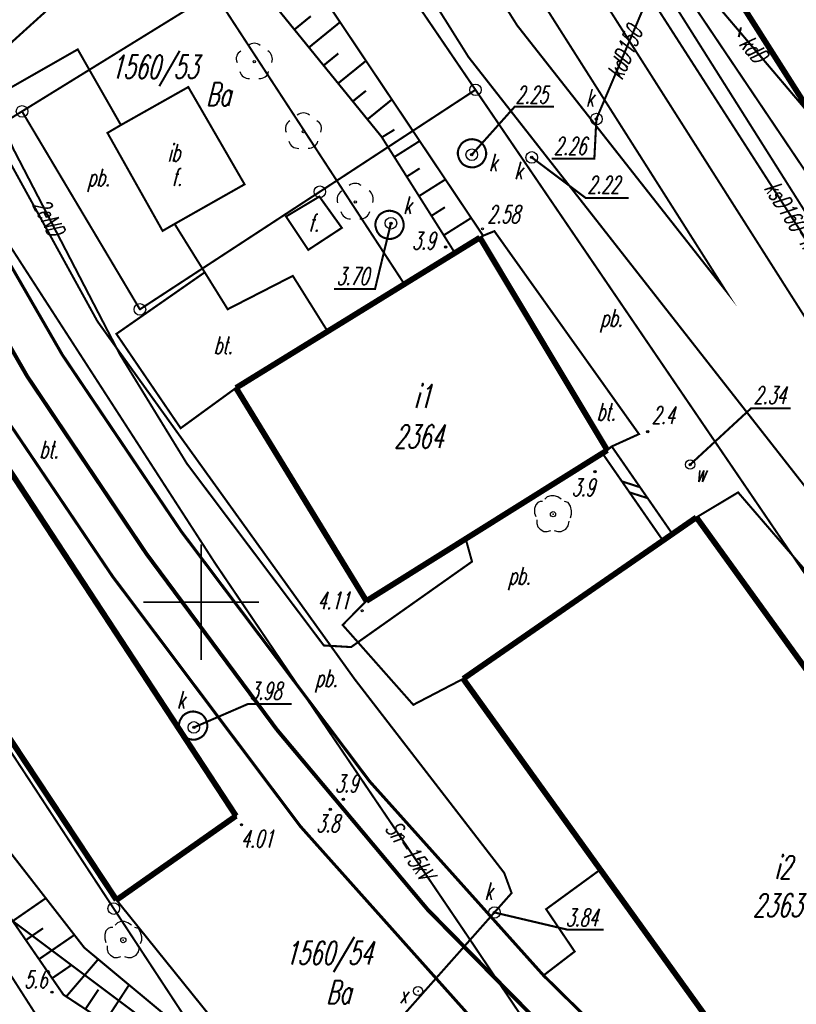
# Model space of a CAD drawing. Extents: x 6425777 to 6426103, y 6050596 to 6051176.
# Tile 11 of 72: x 6425892 to 6425926, y 6050733 to 6050775. Entities that reach past the tile are written whole.
import ezdxf

# ---------------------------------------------------------------- set-up
doc = ezdxf.new("R2010")
doc.units = 0
doc.header["$MEASUREMENT"] = 0
for name, pattern in [('BKO', [1.5, 1, -0.5]), ('GUZ', [1.5, 1, -0.5]), ('KOR', [4, 3, -1]), ('WRU', [1.5, 1, -0.5])]:
    doc.linetypes.add(name, pattern=pattern)
doc.layers.get('0').update_dxf_attribs({"linetype": 'CONTINUOUS'})
for name, color, linetype in [('202_punkt_graniczny', 7, 'CONTINUOUS'), ('210_oznaczenie_konturu_uzytku_gruntowego', 96, 'CONTINUOUS'), ('211_numer_dzialki_ewidencyjnej', 7, 'CONTINUOUS'), ('218_kontur_uzytku_gruntowego', 96, 'GUZ'), ('219_dzialka_ewidencyjna', 7, 'CONTINUOUS'), ('312_budynek_ewidencyjny', 7, 'CONTINUOUS'), ('312_oznaczenie_budynku_ewidencyjnego', 7, 'CONTINUOUS'), ('312_oznaczenie_budynku_ewidencyjnego_Atr124', 7, 'CONTINUOUS'), ('352_schody', 7, 'CONTINUOUS'), ('360_Fundament_obrys', 7, 'CONTINUOUS'), ('450_Sciana_oporowa_symb__osiowy', 7, 'CONTINUOUS'), ('820_Skarpa_nieumocniona', 7, 'CONTINUOUS'), ('823_Szczyt_skarpy_nieumocninej', 7, 'WRU'), ('824_Podnoze_skarpy_nieumocninej', 7, 'WRU'), ('drzewo_lisciaste__punkt_', 96, 'CONTINUOUS'), ('GEO_KOM___drzewa_lisciaste', 96, 'CONTINUOUS'), ('GEO_KOM_fundament', 7, 'CONTINUOUS'), ('GEO_KOM_inna_budowla', 7, 'CONTINUOUS'), ('GEO_KOM_kraweznik', 7, 'CONTINUOUS'), ('GEO_KOM_latarnia_na_scianie', 7, 'CONTINUOUS'), ('GEO_KOM_obszar_utwardzony', 7, 'KOR'), ('GEO_KOM_tor_kolejowy', 7, 'CONTINUOUS'), ('komora_podziemna___przewod_kanalizacyjny__powierzchnia_', 36, 'CONTINUOUS'), ('przewod_elektroenergetyczny__linia_', 1, 'CONTINUOUS'), ('przewod_elektroenergetyczny__linia__Atr1', 1, 'CONTINUOUS'), ('przewod_kanalizacyjny__linia_', 36, 'CONTINUOUS'), ('przewod_kanalizacyjny__linia__Atr1', 36, 'CONTINUOUS'), ('przewod_telekomunikacyjny__linia_', 30, 'CONTINUOUS'), ('przewod_wodociagowy__linia_', 5, 'CONTINUOUS'), ('punkt_o_okreslonej_wysokosci__siec_kanalizacyjna_', 36, 'CONTINUOUS'), ('punkt_o_okreslonej_wysokosci__siec_kanalizacyjna__Atr2', 36, 'CONTINUOUS'), ('punkt_o_okreslonej_wysokosci__siec_wodociagowa_', 5, 'CONTINUOUS'), ('punkt_o_okreslonej_wysokosci__siec_wodociagowa__Atr2', 5, 'CONTINUOUS'), ('punkt_wysokosciowy_naturalny', 7, 'CONTINUOUS'), ('punkt_wysokosciowy_naturalny_Atr2', 7, 'CONTINUOUS'), ('punkt_wysokosciowy_sztuczny', 7, 'CONTINUOUS'), ('punkt_wysokosciowy_sztuczny_Atr2', 7, 'CONTINUOUS'), ('siatka', 1, 'CONTINUOUS'), ('Sn_15kV', 1, 'BKO'), ('tor_kolejowy__linia_', 7, 'CONTINUOUS'), ('wlaz_okragly___siec_kanalizacyjna__punkt_', 7, 'CONTINUOUS'), ('wlaz_okragly___siec_kanalizacyjna__punkt__Atr17', 7, 'CONTINUOUS'), ('zasuwa___siec_niezidentyfikowana__punkt_', 7, 'CONTINUOUS'), ('zasuwa___siec_niezidentyfikowana__punkt__Atr17', 7, 'CONTINUOUS'), ('zasuwa___siec_wodociagowa__punkt_', 5, 'CONTINUOUS'), ('zasuwa___siec_wodociagowa__punkt__Atr17', 5, 'CONTINUOUS')]:
    doc.layers.add(name, color=color, linetype=linetype)
doc.styles.get("Standard").update_dxf_attribs({"font": 'simplex.shx', "width": 0.85})

# ---------------------------------------------------------------- blocks, each defined once
blk = doc.blocks.new('202')
at = {"color": 0, "linetype": 'Continuous'}
blk.add_circle((0, 0), 0.5, dxfattribs=at)
blk = doc.blocks.new('922')
at = {"color": 0, "linetype": 'Continuous'}
for points in [[(-0.9, 1.1), (-1.1, 1.1), (-1.3, 1), (-1.5, 0.8), (-1.6, 0.5), (-1.6, 0.1), (-1.5, -0.2)], [(0.7, 1.3), (0.4, 1.5), (0.1, 1.6), (-0.2, 1.6), (-0.5, 1.5), (-0.7, 1.3)], [(1.5, -0.3), (1.6, 0), (1.6, 0.3), (1.5, 0.7), (1.3, 1), (1, 1.1)], [(-1.4, -0.5), (-1.4, -0.8), (-1.3, -1.1), (-1.1, -1.3), (-0.8, -1.5), (-0.5, -1.5), (-0.2, -1.4)], [(0.1, -1.4), (0.4, -1.5), (0.7, -1.5), (1.1, -1.3), (1.3, -1), (1.4, -0.6)]]:
    blk.add_lwpolyline(points, dxfattribs=at)
blk.add_circle((0, 0), 0.224, dxfattribs=at)
blk = doc.blocks.new('801')
at = {"color": 0, "linetype": 'Continuous'}
blk.add_circle((0, 0), 0.1, dxfattribs=at)

msp = doc.modelspace()

# ---------------------------------------------------------------- linework, layer by layer
for p in [(6425913.636, 6050774.906), (6425894.666, 6050773.865), (6425911.541, 6050773.533), (6425911.84, 6050772.12), (6425892.26, 6050771.19), (6425917.06, 6050770.86), (6425907.78, 6050770.1), (6425911.68, 6050769.32), (6425914.27, 6050769.2), (6425908.19, 6050766.36), (6425912.656, 6050766.018), (6425912.656, 6050766.018), (6425912.656, 6050766.018), (6425910.55, 6050765.33), (6425910.95, 6050765.08), (6425900.15, 6050764.24), (6425903.953, 6050764.088), (6425922.626, 6050763.473), (6425922.626, 6050763.473), (6425897.35, 6050762.64), (6425901.141, 6050762.646), (6425895.52, 6050762.12), (6425905.457, 6050761.689), (6425896.336, 6050761.582), (6425894, 6050760.68), (6425896.49, 6050760.69), (6425892.483, 6050759.753), (6425901.847, 6050759.354), (6425899.11, 6050757.51), (6425918.9, 6050757.256), (6425918.9, 6050757.256), (6425918.9, 6050757.256), (6425919.28, 6050757.36), (6425917.314, 6050756.438), (6425917.32, 6050756.429), (6425899.38, 6050755.98), (6425921.11, 6050755.94), (6425917, 6050755.64), (6425923.18, 6050754.738), (6425899.14, 6050753.05), (6425911.42, 6050752.73), (6425919.934, 6050752.659), (6425919.935, 6050752.657), (6425897.632, 6050752.087), (6425911.69, 6050751.75), (6425896.17, 6050751.11), (6425906.103, 6050749.016), (6425905.29, 6050748.13), (6425906.47, 6050748.06), (6425906.62, 6050746.68), (6425909.155, 6050745.567), (6425899.68, 6050744.59), (6425907.273, 6050742.258), (6425906.14, 6050741.49), (6425905.57, 6050741.06), (6425901.74, 6050740.39), (6425904.284, 6050740.315), (6425913.08, 6050738.31), (6425917.231, 6050738.453), (6425913.4, 6050737.44), (6425896.22, 6050736.77), (6425909.78, 6050736.72), (6425912.66, 6050736.6), (6425914.89, 6050736.744), (6425894.95, 6050735.08), (6425916.123, 6050734.915), (6425914.778, 6050733.883), (6425893.55, 6050733.16), (6425909.36, 6050733.21), (6425894.05, 6050733.05)]:
    msp.add_point(p)
at = {"color": 7}
for p in [(6425899.44, 6050772.24), (6425896.53, 6050770.6), (6425895.95, 6050770.26), (6425901.87, 6050768.04), (6425898.85, 6050766.33), (6425898.33, 6050766.03), (6425912.03, 6050765.74), (6425912.17, 6050765.82), (6425901.5, 6050759.25), (6425917.53, 6050756.56), (6425917.725, 6050756.723), (6425921.38, 6050753.66), (6425920.345, 6050752.942), (6425900.59, 6050751.69), (6425907.13, 6050750.05), (6425911.31, 6050746.69), (6425903.26, 6050744.5), (6425901.5, 6050740.77), (6425896.34, 6050737.14), (6425911.38, 6050735.76)]:
    msp.add_point(p, dxfattribs=at)
at = {"layer": '202_punkt_graniczny', "color": 7}
for p in [(6425911.84, 6050772.12), (6425892.26, 6050771.19), (6425905.12, 6050767.72), (6425897.35, 6050762.64), (6425896.22, 6050736.77)]:
    msp.add_point(p, dxfattribs=at)
at = {"layer": '218_kontur_uzytku_gruntowego', "linetype": 'GUZ', "const_width": 0.09}
for points in [[(6425954.66, 6050726.18), (6425903.19, 6050802.6)], [(6425906.49, 6050779.98), (6425911.84, 6050772.12)], [(6425899.73, 6050775.8), (6425892.26, 6050771.19)], [(6425911.84, 6050772.12), (6425905.12, 6050767.72)], [(6425911.84, 6050772.12), (6425940.6, 6050729.88)], [(6425892.26, 6050771.19), (6425880.37, 6050763.83)], [(6425897.35, 6050762.64), (6425892.26, 6050771.19)], [(6425905.12, 6050767.72), (6425897.35, 6050762.64)], [(6425882.67, 6050757.42), (6425896.22, 6050736.77)], [(6425896.22, 6050736.77), (6425905.27, 6050722.98)]]:
    msp.add_lwpolyline(points, dxfattribs=at)
at = {"layer": '219_dzialka_ewidencyjna', "linetype": 'Continuous', "const_width": 0.09}
for points in [[(6425954.66, 6050726.18), (6425903.19, 6050802.6)], [(6425911.84, 6050772.12), (6425906.49, 6050779.98)], [(6425899.73, 6050775.8), (6425892.26, 6050771.19)], [(6425911.84, 6050772.12), (6425905.12, 6050767.72)], [(6425940.6, 6050729.88), (6425911.84, 6050772.12)], [(6425892.26, 6050771.19), (6425880.37, 6050763.83)], [(6425897.35, 6050762.64), (6425892.26, 6050771.19)], [(6425905.12, 6050767.72), (6425897.35, 6050762.64)], [(6425896.22, 6050736.77), (6425882.67, 6050757.42)], [(6425905.27, 6050722.98), (6425896.22, 6050736.77)]]:
    msp.add_lwpolyline(points, dxfattribs=at)
at = {"layer": '312_budynek_ewidencyjny', "linetype": 'Continuous', "const_width": 0.25}
for points in [[(6425940.85, 6050748.25), (6425922.74, 6050776.74)], [(6425901.5, 6050759.25), (6425912.03, 6050765.74)], [(6425912.03, 6050765.74), (6425917.53, 6050756.56)], [(6425888.35, 6050760.84), (6425901.5, 6050740.77)], [(6425907.13, 6050750.05), (6425901.5, 6050759.25)], [(6425917.53, 6050756.56), (6425907.13, 6050750.05)], [(6425911.31, 6050746.69), (6425921.38, 6050753.66)], [(6425921.38, 6050753.66), (6425939.43, 6050728.66)], [(6425929.41, 6050721.51), (6425911.31, 6050746.69)], [(6425896.34, 6050737.14), (6425890.16, 6050746.49)], [(6425901.5, 6050740.77), (6425896.34, 6050737.14)]]:
    msp.add_lwpolyline(points, dxfattribs=at)
at = {"layer": '352_schody', "linetype": 'Continuous', "const_width": 0.09}
msp.add_lwpolyline([(6425905.85, 6050752.14), (6425907.13, 6050750.05)], dxfattribs=at)
at = {"layer": '360_Fundament_obrys', "linetype": 'Continuous', "const_width": 0.09}
msp.add_lwpolyline([(6425903.66, 6050766.65), (6425904.62, 6050765.21), (6425906.07, 6050766.16), (6425905.1, 6050767.51)], close=True, dxfattribs=at)
at = {"layer": '450_Sciana_oporowa_symb__osiowy', "linetype": 'Continuous', "const_width": 0.09}
for points in [[(6425917.725, 6050756.723), (6425917.314, 6050756.438)], [(6425920.345, 6050752.942), (6425917.725, 6050756.723)], [(6425919.935, 6050752.657), (6425917.314, 6050756.438)], [(6425918.161, 6050755.216), (6425918.947, 6050754.961)], [(6425918.493, 6050754.738), (6425919.272, 6050754.491)], [(6425920.345, 6050752.942), (6425919.935, 6050752.657)]]:
    msp.add_lwpolyline(points, dxfattribs=at)
at = {"layer": '820_Skarpa_nieumocniona', "linetype": 'Continuous', "const_width": 0.09}
for points in [[(6425904.02, 6050774.72), (6425904.73, 6050775.3)], [(6425904.65, 6050773.95), (6425905.99, 6050775.04)], [(6425905.28, 6050773.17), (6425905.92, 6050773.69)], [(6425905.91, 6050772.4), (6425907.11, 6050773.37)], [(6425906.54, 6050771.62), (6425907.11, 6050772.08)], [(6425907.17, 6050770.84), (6425908.23, 6050771.7)], [(6425907.8, 6050770.07), (6425908.34, 6050770.4)], [(6425908.34, 6050769.22), (6425909.43, 6050769.91)], [(6425908.87, 6050768.37), (6425909.43, 6050768.73)], [(6425909.4, 6050767.53), (6425910.54, 6050768.25)], [(6425909.94, 6050766.68), (6425910.52, 6050767.05)], [(6425910.47, 6050765.84), (6425911.66, 6050766.59)], [(6425891.86, 6050736.23), (6425893.29, 6050737.22)], [(6425892.43, 6050735.41), (6425893.17, 6050735.92)], [(6425892.99, 6050734.58), (6425894.52, 6050735.63)], [(6425894.17, 6050732.97), (6425895.55, 6050734.58)], [(6425893.56, 6050733.76), (6425894.38, 6050734.32)], [(6425895, 6050732.43), (6425895.56, 6050733.27)], [(6425895.84, 6050731.88), (6425896.88, 6050733.47)]]:
    msp.add_lwpolyline(points, dxfattribs=at)
at = {"layer": '823_Szczyt_skarpy_nieumocninej', "linetype": 'WRU', "const_width": 0.09}
for points in [[(6425881.01, 6050816.15), (6425884.74, 6050808.05), (6425887.66, 6050802.69), (6425893.56, 6050790.9), (6425897.89, 6050783.83), (6425901.42, 6050777.92), (6425907.78, 6050770.1), (6425910.95, 6050765.08)], [(6425904.25, 6050720.94), (6425904.21, 6050723.44), (6425903.43, 6050724.86), (6425897.81, 6050730.58), (6425894.05, 6050733.05), (6425885.75, 6050745.1), (6425877.4, 6050756.43), (6425872.61, 6050766.93)]]:
    msp.add_lwpolyline(points, dxfattribs=at)
at = {"layer": '824_Podnoze_skarpy_nieumocninej', "linetype": 'WRU', "const_width": 0.09}
for points in [[(6425912.03, 6050765.74), (6425912.17, 6050765.82), (6425904.18, 6050777.75), (6425901.47, 6050781.84), (6425895.25, 6050791.57), (6425891.64, 6050797.7), (6425887.25, 6050806.57), (6425882.62, 6050816.61)], [(6425904.25, 6050720.94), (6425905, 6050723.64), (6425904.52, 6050725.69), (6425899, 6050731.71), (6425894.95, 6050735.08), (6425887.06, 6050745.23), (6425884.46, 6050748.58), (6425881.34, 6050753.61), (6425880.697, 6050755.756), (6425877.409, 6050766.251), (6425875.758, 6050765.691), (6425875.296, 6050767.056), (6425876.816, 6050767.57), (6425875.89, 6050770.23), (6425875.15, 6050770.34), (6425870.88, 6050780.51), (6425870.33, 6050782.96)]]:
    msp.add_lwpolyline(points, dxfattribs=at)
at = {"layer": 'drzewo_lisciaste__punkt_', "linetype": 'Continuous'}
for centre in [(6425902.29, 6050773.33), (6425904.41, 6050770.32), (6425906.65, 6050767.28)]:
    msp.add_circle(centre, 0.05, dxfattribs=at)
for centre, radius, start, end in [((6425902.289, 6050773.754), 0.376, 46.8631, 133.0172), ((6425901.88, 6050773.463), 0.369, 118.1387, 205.5904), ((6425902.664, 6050773.453), 0.406, 337.8685, 58.0416), ((6425902.05, 6050772.992), 0.386, 191.3798, 275.8039), ((6425902.543, 6050772.981), 0.37, 262.1367, 349.8332), ((6425904.415, 6050770.69), 0.431, 52.4789, 128.5426), ((6425904.009, 6050770.449), 0.378, 118.9759, 204.493), ((6425904.798, 6050770.442), 0.393, 337.3347, 59.8498), ((6425904.184, 6050770.006), 0.413, 194.2967, 273.514), ((6425904.651, 6050769.998), 0.398, 264.3003, 346.2905), ((6425906.645, 6050767.665), 0.415, 50.0689, 128.8328), ((6425906.291, 6050767.385), 0.426, 122.421, 198.9587), ((6425906.984, 6050767.4), 0.445, 340.2483, 53.7599), ((6425906.415, 6050766.95), 0.395, 192.4006, 275.0048), ((6425906.855, 6050766.985), 0.441, 269.4803, 343.9794)]:
    msp.add_arc(centre, radius, start, end, dxfattribs=at)
at = {"layer": 'GEO_KOM___drzewa_lisciaste'}
for p in [(6425915.189, 6050753.797), (6425896.633, 6050735.406)]:
    msp.add_point(p, dxfattribs=at)
at = {"layer": 'GEO_KOM_fundament', "linetype": 'Continuous', "const_width": 0.09}
msp.add_lwpolyline([(6425895.95, 6050770.26), (6425896.53, 6050770.6), (6425899.44, 6050772.24), (6425901.87, 6050768.04), (6425898.85, 6050766.33), (6425898.33, 6050766.03)], close=True, dxfattribs=at)
at = {"layer": 'GEO_KOM_inna_budowla', "linetype": 'Continuous', "const_width": 0.09}
msp.add_lwpolyline([(6425895.95, 6050770.26), (6425896.53, 6050770.6), (6425899.44, 6050772.24), (6425901.87, 6050768.04), (6425898.85, 6050766.33), (6425898.33, 6050766.03)], close=True, dxfattribs=at)
at = {"layer": 'GEO_KOM_kraweznik', "linetype": 'Continuous', "const_width": 0.13}
for points in [[(6425875.91, 6050770.17), (6425880.01, 6050778.59), (6425881.35, 6050776.04), (6425886.61, 6050766.41), (6425890.97, 6050758.82), (6425896.17, 6050751.11), (6425904.284, 6050740.315), (6425911.904, 6050731.779), (6425921.007, 6050722.752), (6425925.716, 6050718.479), (6425929.57, 6050715.46)], [(6425930.806, 6050718.51), (6425923.49, 6050725.31), (6425914.778, 6050733.883), (6425907.273, 6050742.258), (6425899.14, 6050753.05), (6425894, 6050760.68), (6425889.66, 6050768.2), (6425888.45, 6050770.32)]]:
    msp.add_lwpolyline(points, dxfattribs=at)
at = {"layer": 'GEO_KOM_latarnia_na_scianie', "linetype": 'Continuous', "const_width": 0.09}
msp.add_lwpolyline([(6425923.302, 6050774.817), (6425923.208, 6050774.396)], dxfattribs=at)
at = {"layer": 'GEO_KOM_obszar_utwardzony', "linetype": 'KOR', "const_width": 0.09}
for points in [[(6425881.068, 6050855.22), (6425878.898, 6050863.962), (6425879.881, 6050854.947), (6425882.512, 6050840.146), (6425885.603, 6050827.979), (6425890.07, 6050816.41), (6425894.583, 6050806.191), (6425900.002, 6050796.66), (6425913.636, 6050774.906), (6425922.626, 6050763.473), (6425901.147, 6050797.299), (6425895.958, 6050806.931), (6425891.537, 6050816.936), (6425887.644, 6050828.565), (6425884.605, 6050840.602)], [(6425899.11, 6050757.51), (6425896.336, 6050761.582), (6425900.15, 6050764.24), (6425898.85, 6050766.33), (6425898.33, 6050766.03), (6425895.95, 6050770.26), (6425896.53, 6050770.6), (6425894.666, 6050773.865), (6425888.45, 6050770.32), (6425889.66, 6050768.2), (6425894, 6050760.68), (6425899.14, 6050753.05), (6425907.273, 6050742.258), (6425914.778, 6050733.883), (6425916.123, 6050734.915), (6425914.89, 6050736.744), (6425917.231, 6050738.453), (6425911.31, 6050746.69), (6425909.155, 6050745.567), (6425906.103, 6050749.016), (6425907.13, 6050750.05), (6425901.5, 6050759.25)], [(6425912.03, 6050765.74), (6425912.17, 6050765.82), (6425912.656, 6050766.018), (6425918.9, 6050757.256), (6425917.725, 6050756.723), (6425917.53, 6050756.56)], [(6425896.336, 6050761.582), (6425900.15, 6050764.24), (6425901.141, 6050762.646), (6425903.953, 6050764.088), (6425905.457, 6050761.689), (6425901.5, 6050759.25), (6425899.11, 6050757.51)], [(6425909.155, 6050745.567), (6425906.103, 6050749.016), (6425907.13, 6050750.05), (6425917.32, 6050756.429), (6425919.934, 6050752.659), (6425911.31, 6050746.69)], [(6425921.38, 6050753.66), (6425923.18, 6050754.738), (6425932.613, 6050743.799), (6425940.73, 6050729.932), (6425939.43, 6050728.66)], [(6425914.778, 6050733.883), (6425916.123, 6050734.915), (6425914.89, 6050736.744), (6425917.231, 6050738.453), (6425929.41, 6050721.51), (6425933.206, 6050724.219), (6425935.09, 6050721.64), (6425930.806, 6050718.51), (6425923.49, 6050725.31)]]:
    msp.add_lwpolyline(points, close=True, dxfattribs=at)
for points in [[(6425898.101, 6050808.104), (6425903.117, 6050798.397), (6425910.556, 6050786.698), (6425934.041, 6050749.764), (6425946.421, 6050730.191), (6425950.642, 6050723.517), (6425956.87, 6050715.31), (6425965.57, 6050705.32), (6425971.85, 6050700.27), (6425974.46, 6050702.24), (6425979.5, 6050698.14), (6425974.075, 6050693.72), (6425973.26, 6050696.12), (6425964.64, 6050702.96), (6425957.14, 6050710.85), (6425948.718, 6050722.387), (6425936.313, 6050741.922), (6425911.541, 6050773.533), (6425897.815, 6050795.427), (6425892.531, 6050805)], [(6425887.25, 6050806.57), (6425891.64, 6050797.7), (6425895.25, 6050791.57), (6425901.47, 6050781.84), (6425904.18, 6050777.75), (6425912.17, 6050765.82), (6425912.656, 6050766.018), (6425918.9, 6050757.256), (6425917.725, 6050756.723), (6425920.345, 6050752.942), (6425921.38, 6050753.66), (6425923.18, 6050754.738), (6425932.613, 6050743.799)], [(6425936.313, 6050741.922), (6425911.541, 6050773.533), (6425897.815, 6050795.427), (6425892.531, 6050805)], [(6425906.171, 6050724.943), (6425896.34, 6050737.14), (6425901.5, 6050740.77), (6425888.35, 6050760.84), (6425882.67, 6050757.42), (6425880.838, 6050756.149), (6425878.225, 6050764.487), (6425879.789, 6050765.048), (6425879.439, 6050766.024), (6425878.653, 6050768.193), (6425877.687, 6050767.865), (6425876.816, 6050767.57), (6425875.91, 6050770.17), (6425880.01, 6050778.59), (6425881.35, 6050776.04), (6425886.61, 6050766.41), (6425890.97, 6050758.82), (6425896.17, 6050751.11), (6425904.284, 6050740.315), (6425911.904, 6050731.779)], [(6425929.57, 6050715.46), (6425925.716, 6050718.479), (6425921.007, 6050722.752), (6425911.904, 6050731.779), (6425904.284, 6050740.315), (6425896.17, 6050751.11), (6425890.97, 6050758.82), (6425886.61, 6050766.41), (6425889.66, 6050768.2), (6425894, 6050760.68), (6425899.14, 6050753.05), (6425907.273, 6050742.258), (6425914.778, 6050733.883), (6425923.49, 6050725.31), (6425930.806, 6050718.51)]]:
    msp.add_lwpolyline(points, dxfattribs=at)
at = {"layer": 'GEO_KOM_tor_kolejowy', "linetype": 'Continuous', "const_width": 0.17}
msp.add_lwpolyline([(6425903.26, 6050744.5), (6425897.632, 6050752.087), (6425892.483, 6050759.753), (6425888.147, 6050767.307), (6425885.054, 6050772.894), (6425877.02, 6050789.092)], dxfattribs=at)
at = {"layer": 'komora_podziemna___przewod_kanalizacyjny__powierzchnia_', "linetype": 'Continuous', "const_width": 0.09}
for points in [[(6425911.68, 6050768.77), (6425911.81, 6050768.78), (6425911.93, 6050768.82), (6425912.04, 6050768.88), (6425912.14, 6050768.96), (6425912.21, 6050769.07), (6425912.27, 6050769.18), (6425912.3, 6050769.31), (6425912.3, 6050769.43), (6425912.27, 6050769.56), (6425912.22, 6050769.68), (6425912.15, 6050769.78), (6425912.06, 6050769.87), (6425911.95, 6050769.93), (6425911.83, 6050769.97), (6425911.7, 6050769.99), (6425911.57, 6050769.98), (6425911.45, 6050769.94), (6425911.34, 6050769.88), (6425911.24, 6050769.8), (6425911.17, 6050769.69), (6425911.11, 6050769.58), (6425911.08, 6050769.45), (6425911.08, 6050769.33), (6425911.11, 6050769.2), (6425911.16, 6050769.08), (6425911.23, 6050768.98), (6425911.32, 6050768.89), (6425911.43, 6050768.83), (6425911.55, 6050768.79)], [(6425908.12, 6050765.68), (6425908.25, 6050765.69), (6425908.37, 6050765.73), (6425908.48, 6050765.79), (6425908.58, 6050765.87), (6425908.65, 6050765.98), (6425908.71, 6050766.09), (6425908.74, 6050766.22), (6425908.74, 6050766.34), (6425908.71, 6050766.47), (6425908.66, 6050766.59), (6425908.59, 6050766.69), (6425908.5, 6050766.78), (6425908.39, 6050766.84), (6425908.27, 6050766.88), (6425908.14, 6050766.9), (6425908.01, 6050766.89), (6425907.89, 6050766.85), (6425907.78, 6050766.79), (6425907.68, 6050766.71), (6425907.61, 6050766.6), (6425907.55, 6050766.49), (6425907.52, 6050766.36), (6425907.52, 6050766.24), (6425907.55, 6050766.11), (6425907.6, 6050765.99), (6425907.67, 6050765.89), (6425907.76, 6050765.8), (6425907.87, 6050765.74), (6425907.99, 6050765.7)], [(6425899.64, 6050744.06), (6425899.77, 6050744.07), (6425899.89, 6050744.11), (6425900, 6050744.17), (6425900.1, 6050744.25), (6425900.17, 6050744.36), (6425900.23, 6050744.47), (6425900.26, 6050744.6), (6425900.26, 6050744.72), (6425900.23, 6050744.85), (6425900.18, 6050744.97), (6425900.11, 6050745.07), (6425900.02, 6050745.16), (6425899.91, 6050745.22), (6425899.79, 6050745.26), (6425899.66, 6050745.28), (6425899.53, 6050745.27), (6425899.41, 6050745.23), (6425899.3, 6050745.17), (6425899.2, 6050745.09), (6425899.13, 6050744.98), (6425899.07, 6050744.87), (6425899.04, 6050744.74), (6425899.04, 6050744.62), (6425899.07, 6050744.49), (6425899.12, 6050744.37), (6425899.19, 6050744.27), (6425899.28, 6050744.18), (6425899.39, 6050744.12), (6425899.51, 6050744.08)]]:
    msp.add_lwpolyline(points, close=True, dxfattribs=at)
at = {"layer": 'przewod_elektroenergetyczny__linia_', "linetype": 'Continuous', "const_width": 0.09}
msp.add_lwpolyline([(6425911.42, 6050752.73), (6425911.69, 6050751.75), (6425906.47, 6050748.06), (6425905.29, 6050748.13), (6425899.38, 6050755.98), (6425896.49, 6050760.69), (6425891.9, 6050769.54), (6425887.38, 6050779.71)], dxfattribs=at)
at = {"layer": 'przewod_kanalizacyjny__linia_', "linetype": 'Continuous', "const_width": 0.09}
for points in [[(6426033.15, 6050626.31), (6426021.33, 6050634.58), (6426007.02, 6050644.5), (6425998.54, 6050650.6), (6425981.85, 6050662.31), (6425968.19, 6050671.92), (6425958.05, 6050677.73), (6425951.06, 6050681.58), (6425947.62, 6050682.77), (6425925.43, 6050704.87), (6425908.32, 6050731.71), (6425913.4, 6050737.44), (6425913.08, 6050738.31), (6425906.62, 6050746.68), (6425895.52, 6050762.12), (6425881.58, 6050787.44), (6425873.58, 6050806.11), (6425867.33, 6050826.86), (6425864.54, 6050839.15)], [(6425941.49, 6050747.63), (6425939.65, 6050746.46), (6425939.21, 6050746.51), (6425938.76, 6050746.96), (6425937.2, 6050748.41), (6425919.56, 6050775.85), (6425918.56, 6050777.43), (6425918.24, 6050777.9), (6425911.84, 6050791.55), (6425911.45, 6050791.79)], [(6425917.06, 6050770.86), (6425920.76, 6050779.58)], [(6425920.5, 6050777.86), (6425926.83, 6050770.41)], [(6425939.21, 6050746.51), (6425931.14, 6050758.83), (6425920.34, 6050775.94)]]:
    msp.add_lwpolyline(points, dxfattribs=at)
at = {"layer": 'przewod_telekomunikacyjny__linia_', "linetype": 'Continuous', "const_width": 0.09}
msp.add_lwpolyline([(6425926.35, 6050708.82), (6425909.76, 6050712.13), (6425906.71, 6050713.36), (6425893.19, 6050718.85), (6425890.78, 6050719.82), (6425884.81, 6050724.45), (6425893.15, 6050731.74), (6425888.11, 6050739.62), (6425884.73, 6050744.58)], dxfattribs=at)
at = {"layer": 'przewod_wodociagowy__linia_', "linetype": 'Continuous', "const_width": 0.09}
for points in [[(6425908.77, 6050763.73), (6425896.8, 6050782.06), (6425884.99, 6050798.57), (6425887.8, 6050811.48), (6425879.69, 6050843.59), (6425875.69, 6050858.52)], [(6425906.64, 6050725.15), (6425887.12, 6050739.78), (6425882.64, 6050741.22), (6425881.1, 6050744.65), (6425875.04, 6050756.8), (6425865.06, 6050772.67), (6425848.88, 6050785.4)]]:
    msp.add_lwpolyline(points, dxfattribs=at)
at = {"layer": 'punkt_o_okreslonej_wysokosci__siec_kanalizacyjna_', "color": 34}
for p in [(6425917.06, 6050770.86), (6425911.68, 6050769.32), (6425914.27, 6050769.2), (6425908.19, 6050766.36), (6425899.68, 6050744.59), (6425912.66, 6050736.6)]:
    msp.add_point(p, dxfattribs=at)
at = {"layer": 'punkt_o_okreslonej_wysokosci__siec_kanalizacyjna__Atr2', "linetype": 'Continuous', "const_width": 0.09}
for points in [[(6425911.68, 6050769.32), (6425913.531, 6050771.388), (6425915.235, 6050771.388)], [(6425917.06, 6050770.86), (6425916.973, 6050769.147), (6425915.128, 6050769.147)], [(6425914.27, 6050769.2), (6425916.603, 6050767.448), (6425918.461, 6050767.448)], [(6425908.19, 6050766.36), (6425907.502, 6050763.521), (6425905.727, 6050763.521)], [(6425899.68, 6050744.59), (6425902.01, 6050745.6), (6425903.906, 6050745.6)], [(6425912.66, 6050736.6), (6425915.788, 6050735.864), (6425917.376, 6050735.864)]]:
    msp.add_lwpolyline(points, dxfattribs=at)
at = {"layer": 'punkt_o_okreslonej_wysokosci__siec_wodociagowa_', "color": 5}
msp.add_point((6425921.11, 6050755.94), dxfattribs=at)
at = {"layer": 'punkt_o_okreslonej_wysokosci__siec_wodociagowa__Atr2', "linetype": 'Continuous', "const_width": 0.09}
msp.add_lwpolyline([(6425921.11, 6050755.94), (6425923.74, 6050758.37), (6425925.45, 6050758.37)], dxfattribs=at)
at = {"layer": 'punkt_wysokosciowy_naturalny', "color": 7}
for p in [(6425910.55, 6050765.33), (6425919.28, 6050757.36), (6425917, 6050755.64), (6425906.14, 6050741.49), (6425905.57, 6050741.06), (6425893.55, 6050733.16)]:
    msp.add_point(p, dxfattribs=at)
at = {"layer": 'punkt_wysokosciowy_sztuczny', "linetype": 'Continuous'}
for centre in [(6425912.14, 6050766.12), (6425906.95, 6050749.63), (6425901.74, 6050740.39)]:
    msp.add_circle(centre, 0.045, dxfattribs=at)
at = {"layer": 'siatka', "color": 2, "linetype": 'Continuous', "const_width": 0.07}
for points in [[(6425900, 6050747.5), (6425900, 6050752.5)], [(6425897.5, 6050750), (6425902.5, 6050750)]]:
    msp.add_lwpolyline(points, dxfattribs=at)
at = {"layer": 'Sn_15kV', "linetype": 'BKO', "const_width": 0.09}
msp.add_lwpolyline([(6425887.69, 6050808.93), (6425892.84, 6050798.79), (6425893.2, 6050797.15), (6425902.39, 6050783.75), (6425889.07, 6050771.69), (6425889.35, 6050769.08), (6425900.59, 6050751.69), (6425911.38, 6050735.76), (6425923.67, 6050717.49), (6425954.3, 6050722.23), (6425969.74, 6050699.71), (6425992.81, 6050686.25), (6425998.06, 6050685.72), (6426011.95, 6050694.31), (6426021.9, 6050678.4), (6426030.88, 6050662.64), (6426040.08, 6050656.39), (6426043.6, 6050635.71)], dxfattribs=at)
at = {"layer": 'tor_kolejowy__linia_', "linetype": 'Continuous', "const_width": 0.17}
msp.add_lwpolyline([(6426073.938, 6050631.713), (6426048.86, 6050645.33), (6426013.01, 6050664.78), (6425973.63, 6050686.5), (6425955.66, 6050697.08), (6425944.14, 6050705.1), (6425933.17, 6050714.07), (6425922.28, 6050724.02), (6425909.78, 6050736.72), (6425903.26, 6050744.5)], dxfattribs=at)
at = {"layer": 'wlaz_okragly___siec_kanalizacyjna__punkt_', "linetype": 'Continuous'}
for centre in [(6425917.06, 6050770.86), (6425911.68, 6050769.32), (6425914.27, 6050769.2), (6425908.19, 6050766.36), (6425899.68, 6050744.59), (6425912.66, 6050736.6)]:
    msp.add_circle(centre, 0.25, dxfattribs=at)
at = {"layer": 'zasuwa___siec_niezidentyfikowana__punkt_', "linetype": 'Continuous'}
msp.add_circle((6425909.36, 6050733.21), 0.2, dxfattribs=at)
at = {"layer": 'zasuwa___siec_niezidentyfikowana__punkt_', "color": 7}
msp.add_point((6425909.36, 6050733.21), dxfattribs=at)
at = {"layer": 'zasuwa___siec_wodociagowa__punkt_', "linetype": 'Continuous'}
msp.add_circle((6425921.11, 6050755.94), 0.2, dxfattribs=at)
at = {"layer": 'zasuwa___siec_wodociagowa__punkt_', "color": 7}
msp.add_point((6425921.11, 6050755.94), dxfattribs=at)

# ---------------------------------------------------------------- block references
at = {"layer": '202_punkt_graniczny', "color": 7, "linetype": 'Continuous', "xscale": 0.5, "yscale": 0.5, "zscale": 0.5}
for p in [(6425911.84, 6050772.12), (6425892.26, 6050771.19), (6425905.12, 6050767.72), (6425897.35, 6050762.64), (6425896.22, 6050736.77)]:
    msp.add_blockref('202', p, dxfattribs=at)
at = {"layer": 'GEO_KOM___drzewa_lisciaste', "linetype": 'Continuous', "xscale": 0.5, "yscale": 0.5, "zscale": 0.5}
for p in [(6425915.189, 6050753.797), (6425896.633, 6050735.406)]:
    msp.add_blockref('922', p, dxfattribs=at)
at = {"layer": 'punkt_o_okreslonej_wysokosci__siec_kanalizacyjna_', "color": 34, "linetype": 'Continuous', "xscale": 0.5, "yscale": 0.5, "zscale": 0.5}
for p in [(6425917.06, 6050770.86), (6425911.68, 6050769.32), (6425914.27, 6050769.2), (6425908.19, 6050766.36), (6425899.68, 6050744.59)]:
    msp.add_blockref('801', p, dxfattribs=at)
at = {"layer": 'punkt_o_okreslonej_wysokosci__siec_kanalizacyjna_', "color": 34, "linetype": 'Continuous', "xscale": 0.5, "yscale": 0.5, "zscale": 0.5, "rotation": 48.44}
msp.add_blockref('801', (6425912.66, 6050736.6), dxfattribs=at)
at = {"layer": 'punkt_o_okreslonej_wysokosci__siec_wodociagowa_', "color": 5, "linetype": 'Continuous', "xscale": 0.5, "yscale": 0.5, "zscale": 0.5}
msp.add_blockref('801', (6425921.11, 6050755.94), dxfattribs=at)
at = {"layer": 'punkt_wysokosciowy_naturalny', "color": 7, "linetype": 'Continuous', "xscale": 0.5, "yscale": 0.5, "zscale": 0.5}
for p in [(6425910.55, 6050765.33), (6425919.28, 6050757.36), (6425917, 6050755.64), (6425906.14, 6050741.49), (6425905.57, 6050741.06), (6425893.55, 6050733.16)]:
    msp.add_blockref('801', p, dxfattribs=at)

# ---------------------------------------------------------------- texts
at = {"layer": '210_oznaczenie_konturu_uzytku_gruntowego', "oblique": 15, "width": 0.62}
for p in [(6425900.2, 6050771.43), (6425905.39, 6050732.66)]:
    msp.add_text('Ba', height=1, dxfattribs=at).set_placement(p)
at = {"layer": '211_numer_dzialki_ewidencyjnej', "oblique": 15, "width": 0.62}
for s, p in [('1560/53', (6425896.09, 6050772.61)), ('1560/54', (6425903.62, 6050734.35))]:
    msp.add_text(s, height=1, dxfattribs=at).set_placement(p)
at = {"layer": '312_oznaczenie_budynku_ewidencyjnego', "oblique": 15, "width": 0.62}
for s, p in [('2364', (6425908.33, 6050756.65)), ('2363', (6425923.82, 6050736.41))]:
    msp.add_text(s, height=1, dxfattribs=at).set_placement(p)
at = {"layer": '312_oznaczenie_budynku_ewidencyjnego_Atr124', "oblique": 15, "width": 0.62}
for s, p in [('i1', (6425909.18, 6050758.39)), ('i2', (6425924.74, 6050738.05))]:
    msp.add_text(s, height=1, dxfattribs=at).set_placement(p)
at = {"layer": 'GEO_KOM_fundament', "oblique": 15, "width": 0.62}
for p in [(6425898.725, 6050767.975), (6425904.635, 6050766.005)]:
    msp.add_text('f.', height=0.75, dxfattribs=at).set_placement(p)
at = {"layer": 'GEO_KOM_inna_budowla', "oblique": 15, "width": 0.62}
msp.add_text('ib', height=0.75, dxfattribs=at).set_placement((6425898.55, 6050769.03))
at = {"layer": 'GEO_KOM_obszar_utwardzony', "oblique": 15, "width": 0.62}
for s, p in [('pb.', (6425895.09, 6050767.965)), ('pb.', (6425917.23, 6050761.895)), ('bt.', (6425900.531, 6050760.716)), ('bt.', (6425917.067, 6050757.845)), ('bt.', (6425893.01, 6050756.215)), ('pb.', (6425913.26, 6050750.765)), ('pb.', (6425904.92, 6050746.345))]:
    msp.add_text(s, height=0.75, dxfattribs=at).set_placement(p)
at = {"layer": 'przewod_elektroenergetyczny__linia__Atr1', "oblique": 15, "width": 0.62}
msp.add_text('2eND', height=0.75, rotation=297.4, dxfattribs=at).set_placement((6425892.707, 6050767.178))
at = {"layer": 'przewod_kanalizacyjny__linia__Atr1', "oblique": 15, "width": 0.62}
for s, rotation, p in [('kdD150', 67, (6425918.17, 6050772.507)), ('kdD', 310.4, (6425923.188, 6050774.079)), ('ksD160-niecz.', 302.7, (6425924.279, 6050767.875))]:
    msp.add_text(s, height=0.75, rotation=rotation, dxfattribs=at).set_placement(p)
at = {"layer": 'punkt_o_okreslonej_wysokosci__siec_kanalizacyjna__Atr2', "oblique": 15, "width": 0.62}
for s, p in [('2.25', (6425913.568, 6050771.532)), ('2.26', (6425915.228, 6050769.319)), ('2.22', (6425916.67, 6050767.647)), ('3.70', (6425905.836, 6050763.697)), ('3.98', (6425902.07, 6050745.79)), ('3.84', (6425915.734, 6050736.007))]:
    msp.add_text(s, height=0.75, dxfattribs=at).set_placement(p)
at = {"layer": 'punkt_o_okreslonej_wysokosci__siec_wodociagowa__Atr2', "oblique": 15, "width": 0.62}
msp.add_text('2.34', height=0.75, dxfattribs=at).set_placement((6425923.85, 6050758.56))
at = {"layer": 'punkt_wysokosciowy_naturalny_Atr2', "oblique": 15, "width": 0.62}
for s, p in [('3.9', (6425909.1, 6050765.23)), ('2.4', (6425919.45, 6050757.7)), ('3.9', (6425915.99, 6050754.58)), ('3.9', (6425905.774, 6050741.795)), ('3.8', (6425904.96, 6050740.07)), ('5.6', (6425892.351, 6050733.334))]:
    msp.add_text(s, height=0.75, dxfattribs=at).set_placement(p)
at = {"layer": 'punkt_wysokosciowy_sztuczny_Atr2', "oblique": 15, "width": 0.62}
for s, p in [('2.58', (6425912.35, 6050766.37)), ('4.11', (6425905.016, 6050749.694)), ('4.01', (6425901.71, 6050739.41))]:
    msp.add_text(s, height=0.75, dxfattribs=at).set_placement(p)
at = {"layer": 'Sn_15kV', "oblique": 15, "width": 0.62}
msp.add_text('Sn-15kV', height=0.75, rotation=304.2, dxfattribs=at).set_placement((6425907.909, 6050740.232))
at = {"layer": 'wlaz_okragly___siec_kanalizacyjna__punkt__Atr17', "oblique": 15, "width": 0.62}
for p in [(6425916.605, 6050771.405), (6425912.43, 6050768.607), (6425913.524, 6050768.259), (6425908.73, 6050766.76), (6425898.95, 6050745.41), (6425912.23, 6050737.15)]:
    msp.add_text('k', height=0.75, dxfattribs=at).set_placement(p)
at = {"layer": 'zasuwa___siec_niezidentyfikowana__punkt__Atr17', "oblique": 15, "width": 0.62}
msp.add_text('x', height=0.75, dxfattribs=at).set_placement((6425908.56, 6050732.68))
at = {"layer": 'zasuwa___siec_wodociagowa__punkt__Atr17', "oblique": 15, "width": 0.62}
msp.add_text('w', height=0.75, dxfattribs=at).set_placement((6425921.34, 6050755.19))

doc.saveas('drawing.dxf')
